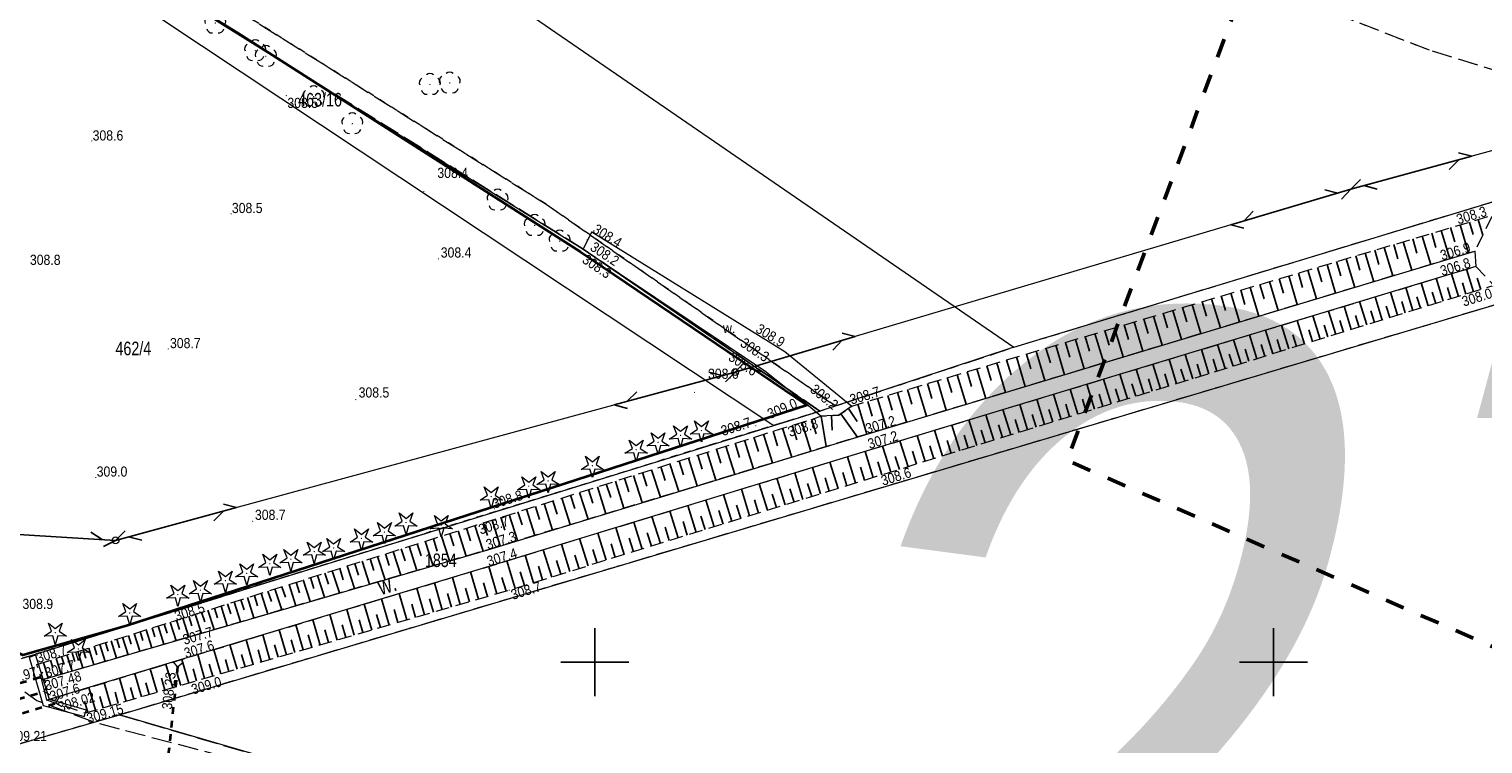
# Model space of a CAD drawing. Header units: metres. Extents: x 7523615 to 7533948, y 5492686 to 5502120.
# Tile 226 of 256: x 7531558 to 7531665, y 5497244 to 5497297. Entities that reach past the tile are written whole.
import ezdxf
from ezdxf.enums import TextEntityAlignment as Align

# ---------------------------------------------------------------- set-up
doc = ezdxf.new("R2010")
doc.units = ezdxf.units.M
for name, pattern in [('1.0_0.5', [1.5, 1, -0.5]), ('1.4_1.4', [2.8, 1.4, -1.4]), ('1.5_0.5', [2, 1.5, -0.5]), ('219-500', [0]), ('egkk-500', [2, 1.5, -0.5]), ('egug-500', [1, 0.5, -0.5]), ('otkz_500', [1, 0.5, -0.5]), ('sutp_500', [0])]:
    doc.linetypes.add(name, pattern=pattern)
doc.layers.get('0').update_dxf_attribs({"color": 2, "lineweight": 5})
doc.styles.get("Standard").update_dxf_attribs({"font": 'Working1250', "width": 0.75})
doc.linetypes.add('902-500', pattern='A,3.75,0,[1,ksztalty.shx,S=0.5,R=0,X=0,Y=0],3.75', length=7.5)
doc.linetypes.add('otdn_500', pattern='A,5,0,[21,ksztalty.shx,S=0.5,R=0,X=-1,Y=0]', length=5)

# ---------------------------------------------------------------- blocks, each defined once
blk = doc.blocks.new('203')
at = {"linetype": 'Continuous', "lineweight": 0}
h = blk.add_hatch(color=0, dxfattribs=at)
edge = h.paths.add_edge_path()
edge.add_arc((0, 0), 0.045, 0, 360)
blk = doc.blocks.new('PW01')
at = {"linetype": 'Continuous', "lineweight": 13}
h = blk.add_hatch(color=0, dxfattribs=at)
edge = h.paths.add_edge_path()
edge.add_arc((0, 0), 0.045, 0, 360)
blk = doc.blocks.new('US15')
at = {"color": 0, "linetype": 'Continuous', "lineweight": 13}
blk.add_circle((0, 0), 0.25, dxfattribs=at)
blk = doc.blocks.new('SUTP')
at = {"color": 0, "linetype": 'Continuous'}
for p, q in [((0, 0), (0.866, 0.5)), ((0, 0), (9.232, 0)), ((1.866, -0.5), (1, 0)), ((7.366, -0.5), (8.232, 0)), ((9.232, 0), (8.366, 0.5))]:
    blk.add_line(p, q, dxfattribs=at)
blk = doc.blocks.new('IB05')
at = {"color": 0, "linetype": 'Continuous', "lineweight": 13}
for q in [(0.354, 0.354), (0.354, -0.354)]:
    blk.add_line((0, 0), q, dxfattribs=at)
blk = doc.blocks.new('OP011')
at = {"linetype": 'Continuous', "lineweight": 13}
h = blk.add_hatch(color=0, dxfattribs=at)
edge = h.paths.add_edge_path()
edge.add_arc((0, 0), 0.05, 0, 360)
at = {"color": 0, "linetype": 'Continuous', "lineweight": 13}
for p, q in [((-0.828, -0.268), (-0.283, 0.093)), ((-0.283, 0.093), (-0.512, 0.706)), ((-0.512, 0.706), (0, 0.299)), ((0, 0.299), (0.512, 0.706)), ((0.512, 0.706), (0.283, 0.093)), ((0.283, 0.093), (0.828, -0.268)), ((-0.175, -0.24), (-0.828, -0.268)), ((0, -0.87), (-0.175, -0.24)), ((0.175, -0.24), (0, -0.87)), ((0.828, -0.268), (0.175, -0.24))]:
    blk.add_line(p, q, dxfattribs=at)
blk = doc.blocks.new('OP021')
at = {"linetype": 'Continuous', "lineweight": 13}
h = blk.add_hatch(color=0, dxfattribs=at)
edge = h.paths.add_edge_path()
edge.add_arc((0, 0), 0.05, 0, 360)
at = {"color": 0, "linetype": 'Continuous', "lineweight": 13}
for centre, start, end in [((-0.38, 0.124), 121.308, 202.548), ((0, 0.4), 49.272, 130.728), ((0.38, 0.124), 337.452, 58.692), ((-0.235, -0.324), 193.221, 274.871), ((0.235, -0.324), 265.129, 346.779)]:
    blk.add_arc(centre, 0.4, start, end, dxfattribs=at)
blk = doc.blocks.new('RAMKA500K')
at = {"color": 0}
for p, q in [((0, 247.5), (0, 250)), ((0, 250), (2.5, 250)), ((47.5, 250), (52.5, 250)), ((50, 247.5), (50, 250)), ((397.5, 250), (400, 250)), ((400, 247.5), (400, 250)), ((0, 0), (0, 2.5)), ((50, 0), (50, 2.5)), ((400, 0), (400, 2.5)), ((0, 0), (2.5, 0)), ((47.5, 0), (52.5, 0)), ((397.5, 0), (400, 0))]:
    blk.add_line(p, q, dxfattribs=at)

msp = doc.modelspace()

# ---------------------------------------------------------------- linework, layer by layer
at = {"layer": '000 Inne (niezydentyfikowane)', "color": 7, "linetype": 'CONTINUOUS', "lineweight": 25, "flags": 128}
for points in [[(7531663.76, 5497282.24), (7531664.38, 5497280.16)], [(7531664.45, 5497282.45), (7531664.73, 5497281.53)], [(7531665.09, 5497282.64), (7531665.43, 5497281.48)], [(7531659.57, 5497281), (7531660.2, 5497278.9)], [(7531660.27, 5497281.2), (7531660.58, 5497280.16)], [(7531660.97, 5497281.41), (7531661.59, 5497279.32)], [(7531661.67, 5497281.62), (7531661.98, 5497280.57)], [(7531662.36, 5497281.83), (7531662.99, 5497279.74)], [(7531663.06, 5497282.04), (7531663.37, 5497280.99)], [(7531656.07, 5497279.95), (7531656.38, 5497278.9)], [(7531656.77, 5497280.16), (7531657.4, 5497278.05)], [(7531657.47, 5497280.37), (7531657.78, 5497279.32)], [(7531658.17, 5497280.58), (7531658.8, 5497278.48)], [(7531658.87, 5497280.79), (7531659.18, 5497279.74)], [(7531652.54, 5497278.9), (7531653.17, 5497276.78)], [(7531653.25, 5497279.11), (7531653.56, 5497278.05)], [(7531653.95, 5497279.32), (7531654.58, 5497277.21)], [(7531654.66, 5497279.53), (7531654.97, 5497278.48)], [(7531655.36, 5497279.74), (7531655.99, 5497277.63)], [(7531664.74, 5497277.31), (7531664.23, 5497278.97)], [(7531649.01, 5497277.84), (7531649.32, 5497276.78)], [(7531649.71, 5497278.06), (7531650.35, 5497275.93)], [(7531650.42, 5497278.27), (7531650.74, 5497277.21)], [(7531651.13, 5497278.48), (7531651.76, 5497276.36)], [(7531651.84, 5497278.69), (7531652.15, 5497277.63)], [(7531661.4, 5497276.27), (7531660.88, 5497277.96)], [(7531662.52, 5497276.62), (7531662, 5497278.3)], [(7531663.64, 5497276.96), (7531663.12, 5497278.63)], [(7531664.19, 5497277.14), (7531663.93, 5497277.97)], [(7531665.28, 5497277.47), (7531665.02, 5497278.3)], [(7531645.45, 5497276.79), (7531646.09, 5497274.65)], [(7531646.16, 5497277), (7531646.48, 5497275.93)], [(7531646.87, 5497277.21), (7531647.51, 5497275.08)], [(7531647.59, 5497277.42), (7531647.9, 5497276.36)], [(7531648.3, 5497277.63), (7531648.93, 5497275.51)], [(7531658.02, 5497275.22), (7531657.49, 5497276.93)], [(7531659.15, 5497275.58), (7531658.63, 5497277.27)], [(7531660.28, 5497275.92), (7531659.76, 5497277.62)], [(7531660.84, 5497276.1), (7531660.58, 5497276.94)], [(7531661.96, 5497276.45), (7531661.7, 5497277.29)], [(7531663.08, 5497276.79), (7531662.82, 5497277.63)], [(7531641.88, 5497275.72), (7531642.2, 5497274.65)], [(7531642.6, 5497275.93), (7531643.24, 5497273.79)], [(7531643.31, 5497276.15), (7531643.63, 5497275.08)], [(7531644.02, 5497276.36), (7531644.66, 5497274.22)], [(7531644.74, 5497276.57), (7531645.06, 5497275.5)], [(7531654.6, 5497274.16), (7531654.06, 5497275.89)], [(7531655.74, 5497274.52), (7531655.21, 5497276.24)], [(7531656.88, 5497274.87), (7531656.35, 5497276.58)], [(7531657.45, 5497275.05), (7531657.19, 5497275.9)], [(7531658.59, 5497275.4), (7531658.32, 5497276.25)], [(7531659.72, 5497275.75), (7531659.46, 5497276.6)], [(7531638.29, 5497274.65), (7531638.94, 5497272.5)], [(7531639.01, 5497274.87), (7531639.33, 5497273.79)], [(7531639.73, 5497275.08), (7531640.37, 5497272.93)], [(7531640.45, 5497275.29), (7531640.77, 5497274.22)], [(7531641.16, 5497275.51), (7531641.8, 5497273.36)], [(7531651.13, 5497273.09), (7531650.59, 5497274.84)], [(7531652.29, 5497273.45), (7531651.75, 5497275.19)], [(7531653.44, 5497273.81), (7531652.91, 5497275.54)], [(7531654.02, 5497273.99), (7531653.75, 5497274.85)], [(7531655.17, 5497274.34), (7531654.9, 5497275.2)], [(7531656.31, 5497274.7), (7531656.05, 5497275.55)], [(7531634.69, 5497273.58), (7531635.01, 5497272.49)], [(7531635.41, 5497273.79), (7531636.06, 5497271.63)], [(7531636.13, 5497274.01), (7531636.46, 5497272.93)], [(7531636.85, 5497274.22), (7531637.5, 5497272.06)], [(7531637.57, 5497274.44), (7531637.9, 5497273.36)], [(7531647.62, 5497272), (7531647.07, 5497273.77)], [(7531648.79, 5497272.37), (7531648.25, 5497274.13)], [(7531649.96, 5497272.73), (7531649.42, 5497274.48)], [(7531650.55, 5497272.91), (7531650.27, 5497273.79)], [(7531651.71, 5497273.27), (7531651.44, 5497274.14)], [(7531652.87, 5497273.63), (7531652.6, 5497274.5)], [(7531631.07, 5497272.5), (7531631.72, 5497270.32)], [(7531631.8, 5497272.71), (7531632.12, 5497271.63)], [(7531632.52, 5497272.93), (7531633.17, 5497270.76)], [(7531633.24, 5497273.15), (7531633.57, 5497272.06)], [(7531633.97, 5497273.36), (7531634.61, 5497271.19)], [(7531644.06, 5497270.9), (7531643.51, 5497272.69)], [(7531645.25, 5497271.27), (7531644.7, 5497273.05)], [(7531646.44, 5497271.64), (7531645.89, 5497273.41)], [(7531647.03, 5497271.82), (7531646.75, 5497272.71)], [(7531648.2, 5497272.18), (7531647.93, 5497273.07)], [(7531649.38, 5497272.55), (7531649.1, 5497273.43)], [(7531627.43, 5497271.41), (7531627.76, 5497270.32)], [(7531628.16, 5497271.63), (7531628.81, 5497269.45)], [(7531628.89, 5497271.85), (7531629.21, 5497270.76)], [(7531629.62, 5497272.06), (7531630.27, 5497269.88)], [(7531630.34, 5497272.28), (7531630.67, 5497271.19)], [(7531640.46, 5497269.79), (7531639.9, 5497271.6)], [(7531641.67, 5497270.16), (7531641.11, 5497271.97)], [(7531642.87, 5497270.53), (7531642.31, 5497272.33)], [(7531643.47, 5497270.72), (7531643.19, 5497271.61)], [(7531644.66, 5497271.09), (7531644.38, 5497271.98)], [(7531645.84, 5497271.45), (7531645.57, 5497272.34)], [(7531623.78, 5497270.32), (7531624.43, 5497268.13)], [(7531624.51, 5497270.54), (7531624.84, 5497269.44)], [(7531625.24, 5497270.76), (7531625.9, 5497268.57)], [(7531625.97, 5497270.98), (7531626.3, 5497269.88)], [(7531626.7, 5497271.19), (7531627.36, 5497269.01)], [(7531636.82, 5497268.66), (7531636.25, 5497270.5)], [(7531638.04, 5497269.04), (7531637.47, 5497270.87)], [(7531639.25, 5497269.41), (7531638.69, 5497271.23)], [(7531639.86, 5497269.6), (7531639.58, 5497270.51)], [(7531641.07, 5497269.97), (7531640.79, 5497270.88)], [(7531642.27, 5497270.35), (7531641.99, 5497271.25)], [(7531620.11, 5497269.23), (7531620.44, 5497268.13)], [(7531620.84, 5497269.45), (7531621.5, 5497267.24)], [(7531621.58, 5497269.67), (7531621.91, 5497268.57)], [(7531622.31, 5497269.89), (7531622.97, 5497267.69)], [(7531623.05, 5497270.1), (7531623.37, 5497269.01)], [(7531633.13, 5497267.52), (7531632.56, 5497269.38)], [(7531634.37, 5497267.9), (7531633.8, 5497269.75)], [(7531635.6, 5497268.28), (7531635.03, 5497270.12)], [(7531636.21, 5497268.47), (7531635.93, 5497269.39)], [(7531637.43, 5497268.85), (7531637.15, 5497269.76)], [(7531638.65, 5497269.23), (7531638.37, 5497270.14)], [(7531616.69, 5497268.13), (7531617.05, 5497265.89)], [(7531617.44, 5497268.17), (7531617.49, 5497267.11)], [(7531618.13, 5497268.3), (7531619.35, 5497266.59)], [(7531618.7, 5497268.71), (7531619.33, 5497267.75)], [(7531619.38, 5497269.01), (7531620.04, 5497266.8)], [(7531629.4, 5497266.36), (7531628.82, 5497268.24)], [(7531630.65, 5497266.75), (7531630.07, 5497268.62)], [(7531631.89, 5497267.13), (7531631.32, 5497269)], [(7531632.52, 5497267.33), (7531632.23, 5497268.26)], [(7531633.75, 5497267.71), (7531633.46, 5497268.64)], [(7531634.98, 5497268.09), (7531634.7, 5497269.01)], [(7531613.84, 5497267.24), (7531614.51, 5497265.12)], [(7531614.55, 5497267.47), (7531614.88, 5497266.4)], [(7531615.26, 5497267.69), (7531615.93, 5497265.55)], [(7531615.97, 5497267.91), (7531616.31, 5497266.84)], [(7531625.62, 5497265.19), (7531625.03, 5497267.1)], [(7531626.89, 5497265.58), (7531626.3, 5497267.48)], [(7531628.15, 5497265.97), (7531627.56, 5497267.86)], [(7531628.77, 5497266.17), (7531628.48, 5497267.11)], [(7531630.03, 5497266.56), (7531629.74, 5497267.49)], [(7531631.27, 5497266.94), (7531630.98, 5497267.88)], [(7531610.34, 5497266.14), (7531610.67, 5497265.09)], [(7531611.04, 5497266.36), (7531611.7, 5497264.26)], [(7531611.73, 5497266.58), (7531612.07, 5497265.53)], [(7531612.43, 5497266.8), (7531613.1, 5497264.69)], [(7531613.14, 5497267.02), (7531613.47, 5497265.96)], [(7531623.08, 5497264.4), (7531622.48, 5497266.32)], [(7531624.35, 5497264.8), (7531623.76, 5497266.71)], [(7531626.25, 5497265.39), (7531625.96, 5497266.34)], [(7531627.52, 5497265.78), (7531627.22, 5497266.73)], [(7531606.9, 5497265.05), (7531607.55, 5497263)], [(7531607.58, 5497265.26), (7531607.91, 5497264.23)], [(7531608.27, 5497265.48), (7531608.92, 5497263.41)], [(7531608.96, 5497265.7), (7531609.29, 5497264.66)], [(7531609.65, 5497265.92), (7531610.31, 5497263.84)], [(7531619.22, 5497263.21), (7531618.62, 5497265.15)], [(7531620.51, 5497263.61), (7531619.91, 5497265.54)], [(7531621.8, 5497264.01), (7531621.2, 5497265.93)], [(7531622.44, 5497264.21), (7531622.14, 5497265.17)], [(7531623.71, 5497264.6), (7531623.42, 5497265.56)], [(7531624.99, 5497265), (7531624.69, 5497265.95)], [(7531603.52, 5497263.98), (7531603.84, 5497262.97)], [(7531604.19, 5497264.19), (7531604.83, 5497262.17)], [(7531604.86, 5497264.4), (7531605.19, 5497263.39)], [(7531605.54, 5497264.62), (7531606.19, 5497262.58)], [(7531606.22, 5497264.83), (7531606.54, 5497263.81)], [(7531615.33, 5497262), (7531614.73, 5497263.96)], [(7531616.63, 5497262.41), (7531616.03, 5497264.36)], [(7531617.93, 5497262.81), (7531617.32, 5497264.75)], [(7531618.57, 5497263.01), (7531618.27, 5497263.98)], [(7531619.87, 5497263.41), (7531619.57, 5497264.38)], [(7531621.15, 5497263.81), (7531620.85, 5497264.77)], [(7531600.19, 5497262.93), (7531600.82, 5497260.94)], [(7531600.85, 5497263.14), (7531601.17, 5497262.14)], [(7531601.52, 5497263.35), (7531602.15, 5497261.35)], [(7531602.18, 5497263.56), (7531602.5, 5497262.55)], [(7531602.85, 5497263.77), (7531603.48, 5497261.76)], [(7531612.72, 5497261.2), (7531612.11, 5497263.16)], [(7531614.03, 5497261.6), (7531613.42, 5497263.56)], [(7531614.68, 5497261.8), (7531614.38, 5497262.78)], [(7531615.98, 5497262.21), (7531615.68, 5497263.18)], [(7531617.28, 5497262.61), (7531616.98, 5497263.58)], [(7531596.27, 5497261.69), (7531596.89, 5497259.74)], [(7531596.92, 5497261.89), (7531597.23, 5497260.92)], [(7531597.57, 5497262.1), (7531598.19, 5497260.14)], [(7531598.22, 5497262.3), (7531598.53, 5497261.32)], [(7531598.88, 5497262.51), (7531599.5, 5497260.54)], [(7531599.53, 5497262.72), (7531599.85, 5497261.73)], [(7531608.79, 5497259.98), (7531608.18, 5497261.95)], [(7531610.1, 5497260.38), (7531609.49, 5497262.36)], [(7531611.41, 5497260.79), (7531610.81, 5497262.76)], [(7531612.07, 5497260.99), (7531611.76, 5497261.98)], [(7531613.38, 5497261.4), (7531613.07, 5497262.38)], [(7531593.07, 5497260.68), (7531593.37, 5497259.72)], [(7531593.7, 5497260.88), (7531594.31, 5497258.96)], [(7531594.34, 5497261.08), (7531594.65, 5497260.12)], [(7531594.98, 5497261.28), (7531595.59, 5497259.35)], [(7531595.63, 5497261.48), (7531595.93, 5497260.52)], [(7531604.83, 5497258.75), (7531604.21, 5497260.74)], [(7531606.15, 5497259.16), (7531605.54, 5497261.14)], [(7531607.47, 5497259.57), (7531606.86, 5497261.55)], [(7531608.13, 5497259.77), (7531607.82, 5497260.76)], [(7531609.45, 5497260.18), (7531609.14, 5497261.17)], [(7531610.76, 5497260.59), (7531610.45, 5497261.57)], [(7531589.93, 5497259.68), (7531590.52, 5497257.82)], [(7531590.55, 5497259.88), (7531590.85, 5497258.94)], [(7531591.17, 5497260.08), (7531591.77, 5497258.19)], [(7531591.8, 5497260.28), (7531592.1, 5497259.33)], [(7531592.43, 5497260.48), (7531593.04, 5497258.57)], [(7531602.17, 5497257.93), (7531601.55, 5497259.93)], [(7531603.5, 5497258.34), (7531602.88, 5497260.33)], [(7531605.49, 5497258.96), (7531605.18, 5497259.95)], [(7531606.81, 5497259.37), (7531606.51, 5497260.36)], [(7531586.32, 5497258.54), (7531586.88, 5497256.76)], [(7531586.91, 5497258.72), (7531587.2, 5497257.83)], [(7531587.51, 5497258.91), (7531588.08, 5497257.11)], [(7531588.11, 5497259.1), (7531588.39, 5497258.19)], [(7531588.71, 5497259.29), (7531589.29, 5497257.46)], [(7531589.32, 5497259.49), (7531589.61, 5497258.57)], [(7531598.17, 5497256.69), (7531597.54, 5497258.7)], [(7531599.51, 5497257.1), (7531598.88, 5497259.11)], [(7531600.84, 5497257.52), (7531600.22, 5497259.52)], [(7531601.51, 5497257.72), (7531601.2, 5497258.72)], [(7531602.84, 5497258.13), (7531602.53, 5497259.13)], [(7531604.17, 5497258.55), (7531603.86, 5497259.54)], [(7531582.87, 5497257.44), (7531583.41, 5497255.75)], [(7531583.44, 5497257.62), (7531583.71, 5497256.77)], [(7531584, 5497257.8), (7531584.55, 5497256.08)], [(7531584.58, 5497257.98), (7531584.85, 5497257.12)], [(7531585.15, 5497258.17), (7531585.71, 5497256.42)], [(7531585.74, 5497258.35), (7531586.02, 5497257.47)], [(7531594.13, 5497255.44), (7531593.51, 5497257.46)], [(7531595.48, 5497255.85), (7531594.86, 5497257.88)], [(7531596.83, 5497256.27), (7531596.2, 5497258.29)], [(7531597.5, 5497256.48), (7531597.18, 5497257.49)], [(7531598.84, 5497256.89), (7531598.53, 5497257.9)], [(7531600.17, 5497257.31), (7531599.86, 5497258.31)], [(7531579.58, 5497256.4), (7531580.09, 5497254.78)], [(7531580.12, 5497256.57), (7531580.38, 5497255.75)], [(7531580.66, 5497256.74), (7531581.18, 5497255.1)], [(7531581.21, 5497256.91), (7531581.47, 5497256.08)], [(7531581.76, 5497257.09), (7531582.29, 5497255.42)], [(7531582.31, 5497257.26), (7531582.58, 5497256.42)], [(7531591.43, 5497254.64), (7531590.85, 5497256.65)], [(7531592.78, 5497255.04), (7531592.19, 5497257.06)], [(7531594.81, 5497255.65), (7531594.49, 5497256.66)], [(7531596.15, 5497256.06), (7531595.84, 5497257.07)], [(7531576.43, 5497255.4), (7531576.93, 5497253.85)], [(7531576.95, 5497255.56), (7531577.2, 5497254.78)], [(7531577.47, 5497255.73), (7531577.97, 5497254.16)], [(7531577.99, 5497255.89), (7531578.24, 5497255.1)], [(7531578.52, 5497256.06), (7531579.02, 5497254.46)], [(7531579.05, 5497256.23), (7531579.3, 5497255.42)], [(7531587.45, 5497253.49), (7531586.88, 5497255.45)], [(7531588.76, 5497253.87), (7531588.19, 5497255.85)], [(7531590.09, 5497254.26), (7531589.51, 5497256.25)], [(7531590.76, 5497254.45), (7531590.47, 5497255.45)], [(7531592.1, 5497254.84), (7531591.81, 5497255.85)], [(7531593.46, 5497255.23), (7531593.16, 5497256.25)], [(7531572.94, 5497254.29), (7531573.18, 5497253.56)], [(7531573.43, 5497254.45), (7531573.9, 5497252.97)], [(7531573.92, 5497254.6), (7531574.16, 5497253.86)], [(7531574.42, 5497254.76), (7531574.89, 5497253.26)], [(7531574.92, 5497254.92), (7531575.16, 5497254.16)], [(7531575.42, 5497255.08), (7531575.9, 5497253.55)], [(7531575.92, 5497255.24), (7531576.17, 5497254.47)], [(7531583.56, 5497252.36), (7531583, 5497254.28)], [(7531584.85, 5497252.73), (7531584.29, 5497254.66)], [(7531586.14, 5497253.11), (7531585.58, 5497255.06)], [(7531586.79, 5497253.3), (7531586.51, 5497254.28)], [(7531588.11, 5497253.68), (7531587.82, 5497254.66)], [(7531589.43, 5497254.06), (7531589.14, 5497255.06)], [(7531569.64, 5497253.24), (7531570.08, 5497251.85)], [(7531570.1, 5497253.39), (7531570.32, 5497252.69)], [(7531570.56, 5497253.54), (7531571.01, 5497252.12)], [(7531571.03, 5497253.68), (7531571.26, 5497252.97)], [(7531571.5, 5497253.83), (7531571.96, 5497252.4)], [(7531571.98, 5497253.99), (7531572.21, 5497253.26)], [(7531572.46, 5497254.14), (7531572.92, 5497252.68)], [(7531579.76, 5497251.26), (7531579.22, 5497253.13)], [(7531581.02, 5497251.62), (7531580.47, 5497253.51)], [(7531582.28, 5497251.99), (7531581.73, 5497253.89)], [(7531582.92, 5497252.18), (7531582.64, 5497253.13)], [(7531584.2, 5497252.55), (7531583.92, 5497253.51)], [(7531585.49, 5497252.92), (7531585.21, 5497253.89)], [(7531566.07, 5497252.11), (7531566.48, 5497250.8)], [(7531566.5, 5497252.25), (7531566.71, 5497251.59)], [(7531566.94, 5497252.38), (7531567.36, 5497251.06)], [(7531567.38, 5497252.52), (7531567.59, 5497251.86)], [(7531567.82, 5497252.67), (7531568.25, 5497251.32)], [(7531568.27, 5497252.81), (7531568.49, 5497252.13)], [(7531568.72, 5497252.95), (7531569.16, 5497251.58)], [(7531569.18, 5497253.1), (7531569.4, 5497252.41)], [(7531577.28, 5497250.54), (7531576.75, 5497252.38)], [(7531578.52, 5497250.9), (7531577.98, 5497252.75)], [(7531580.39, 5497251.44), (7531580.12, 5497252.38)], [(7531581.65, 5497251.81), (7531581.38, 5497252.75)], [(7531562.71, 5497251.04), (7531563.1, 5497249.81)], [(7531563.12, 5497251.17), (7531563.32, 5497250.55)], [(7531563.53, 5497251.3), (7531563.93, 5497250.06)], [(7531563.95, 5497251.43), (7531564.15, 5497250.81)], [(7531564.36, 5497251.57), (7531564.77, 5497250.3)], [(7531564.78, 5497251.7), (7531564.99, 5497251.06)], [(7531565.21, 5497251.84), (7531565.62, 5497250.55)], [(7531565.64, 5497251.97), (7531565.84, 5497251.32)], [(7531573.64, 5497249.48), (7531573.12, 5497251.28)], [(7531574.84, 5497249.83), (7531574.32, 5497251.64)], [(7531576.06, 5497250.18), (7531575.53, 5497252.01)], [(7531576.67, 5497250.36), (7531576.4, 5497251.28)], [(7531577.9, 5497250.72), (7531577.63, 5497251.64)], [(7531579.14, 5497251.08), (7531578.87, 5497252.01)], [(7531559.37, 5497249.98), (7531559.73, 5497248.83)], [(7531559.89, 5497250.15), (7531560.08, 5497249.57)], [(7531560.31, 5497250.28), (7531560.69, 5497249.11)], [(7531560.71, 5497250.41), (7531560.9, 5497249.82)], [(7531561.11, 5497250.53), (7531561.49, 5497249.34)], [(7531561.5, 5497250.66), (7531561.7, 5497250.06)], [(7531561.9, 5497250.79), (7531562.29, 5497249.58)], [(7531562.31, 5497250.91), (7531562.5, 5497250.3)], [(7531570.08, 5497248.45), (7531569.57, 5497250.2)], [(7531571.25, 5497248.79), (7531570.74, 5497250.56)], [(7531572.44, 5497249.14), (7531571.92, 5497250.92)], [(7531573.04, 5497249.31), (7531572.78, 5497250.2)], [(7531574.24, 5497249.66), (7531573.98, 5497250.56)], [(7531575.45, 5497250.01), (7531575.19, 5497250.92)], [(7531566.6, 5497247.44), (7531566.1, 5497249.15)], [(7531567.75, 5497247.77), (7531567.25, 5497249.5)], [(7531568.91, 5497248.11), (7531568.4, 5497249.85)], [(7531569.49, 5497248.28), (7531569.24, 5497249.15)], [(7531570.66, 5497248.62), (7531570.41, 5497249.5)], [(7531571.85, 5497248.96), (7531571.59, 5497249.85)], [(7531563.21, 5497246.46), (7531562.72, 5497248.13)], [(7531564.33, 5497246.78), (7531563.84, 5497248.47)], [(7531564.89, 5497246.95), (7531564.65, 5497247.79)], [(7531565.46, 5497247.11), (7531564.97, 5497248.81)], [(7531566.03, 5497247.28), (7531565.78, 5497248.13)], [(7531567.17, 5497247.61), (7531566.93, 5497248.47)], [(7531568.33, 5497247.94), (7531568.08, 5497248.81)], [(7531562.65, 5497246.3), (7531562.41, 5497247.13)], [(7531563.77, 5497246.62), (7531563.52, 5497247.46)]]:
    msp.add_lwpolyline(points, dxfattribs=at)
at = {"layer": '217-kontur klasyfikacyjny', "color": 7, "linetype": 'egkk-500', "lineweight": 18, "flags": 128}
for points in [[(7531661.49, 5497295.11), (7531623.28, 5497310.01)], [(7531599.08, 5497280.5), (7531565.66, 5497301.35)], [(7531566.81, 5497302.39), (7531596.41, 5497283.76)], [(7531682.27, 5497288.74), (7531661.49, 5497295.11)], [(7531630.88, 5497273.22), (7531670.04, 5497285.13)], [(7531596.41, 5497283.76), (7531617.74, 5497268.89)], [(7531616.58, 5497268.51), (7531599.08, 5497280.5)], [(7531676.86, 5497279.48), (7531564.97, 5497246.11)], [(7531617.74, 5497268.89), (7531630.88, 5497273.22)], [(7531557.75, 5497250.26), (7531616.58, 5497268.51)], [(7531564.97, 5497246.11), (7531648.85, 5497221.58)]]:
    msp.add_lwpolyline(points, dxfattribs=at)
at = {"layer": '218-kontur użytku gruntowego', "color": 7, "linetype": 'egug-500', "lineweight": 18, "flags": 128}
for points in [[(7531661.49, 5497295.11), (7531623.28, 5497310.01)], [(7531565.66, 5497301.35), (7531599.08, 5497280.5)], [(7531596.41, 5497283.76), (7531566.81, 5497302.39)], [(7531682.27, 5497288.74), (7531661.49, 5497295.11)], [(7531630.88, 5497273.22), (7531670.04, 5497285.13)], [(7531617.74, 5497268.89), (7531596.41, 5497283.76)], [(7531599.08, 5497280.5), (7531616.58, 5497268.51)], [(7531676.86, 5497279.48), (7531564.97, 5497246.11)], [(7531617.74, 5497268.89), (7531630.88, 5497273.22)], [(7531616.58, 5497268.51), (7531557.75, 5497250.26)], [(7531616.58, 5497268.51), (7531617.74, 5497268.89)], [(7531564.97, 5497246.11), (7531554.55, 5497243.09)], [(7531648.85, 5497221.58), (7531564.97, 5497246.11)]]:
    msp.add_lwpolyline(points, dxfattribs=at)
at = {"layer": '219-działka ewidencyjna', "color": 3, "linetype": '219-500', "lineweight": 18, "flags": 128}
for points in [[(7531550.54, 5497309.07), (7531585.64, 5497285.76)], [(7531565.66, 5497301.35), (7531599.08, 5497280.5)], [(7531592.74, 5497299.48), (7531630.88, 5497273.22)], [(7531585.64, 5497285.76), (7531613.19, 5497267.46)], [(7531630.88, 5497273.22), (7531670.04, 5497285.13)], [(7531599.08, 5497280.5), (7531616.58, 5497268.51)], [(7531564.97, 5497246.11), (7531676.86, 5497279.48)], [(7531630.88, 5497273.22), (7531616.58, 5497268.51)], [(7531613.19, 5497267.46), (7531616.58, 5497268.51)], [(7531557.75, 5497250.26), (7531613.19, 5497267.46)], [(7531554.55, 5497243.09), (7531564.97, 5497246.11)], [(7531648.85, 5497221.58), (7531564.97, 5497246.11)]]:
    msp.add_lwpolyline(points, dxfattribs=at)
at = {"layer": 'jezdnia', "color": 7, "linetype": '1.5_0.5', "lineweight": 18, "flags": 128}
msp.add_lwpolyline([(7531553.11, 5497247.82), (7531555.52, 5497249.55), (7531558.89, 5497247.18), (7531563.2, 5497245.55), (7531581.84, 5497240.64), (7531598, 5497235.9), (7531619.78, 5497229.29), (7531623.97, 5497227.99), (7531622.64, 5497225.35), (7531619.2, 5497226.62), (7531603.92, 5497231.29), (7531598.73, 5497232.83), (7531581.02, 5497237.98), (7531566.67, 5497241.48), (7531565.52, 5497241.72), (7531562.5, 5497242.5), (7531562.07, 5497241.21), (7531557.53, 5497241.87), (7531556.88, 5497244.18), (7531555.97, 5497245.59)], close=True, dxfattribs=at)
at = {"layer": 'ogrodzenie trwałe', "color": 7, "linetype": '902-500', "lineweight": 35, "flags": 128}
msp.add_lwpolyline([(7531514.43, 5497333.21), (7531548.61, 5497311.79), (7531573.68, 5497296.39), (7531598.95, 5497280.26), (7531615.64, 5497268.96), (7531565.49, 5497252.68), (7531557.85, 5497250.51), (7531554.56, 5497252.06), (7531543.94, 5497257.82), (7531533.6, 5497264.37)], dxfattribs=at)
at = {"layer": 'przepust', "color": 7, "linetype": 'otkz_500', "lineweight": 35, "flags": 128}
for points in [[(7531559.1, 5497248.86), (7531553.04, 5497247.11)], [(7531569.26, 5497249.66), (7531568.27, 5497240.32)], [(7531553.65, 5497246.17), (7531559.44, 5497247.83)], [(7531553.99, 5497245.09), (7531560.29, 5497246.98)]]:
    msp.add_lwpolyline(points, dxfattribs=at)
at = {"layer": 'przewód telekomunikacyjny napowietrzny', "color": 30, "linetype": 'sutp_500', "lineweight": 18, "flags": 128}
for points in [[(7531697.87, 5497296.38), (7531655.71, 5497284.87)], [(7531655.71, 5497284.87), (7531610.34, 5497271.39)], [(7531610.34, 5497271.39), (7531564.69, 5497258.98)], [(7531564.69, 5497258.98), (7531517.84, 5497261.78)]]:
    msp.add_lwpolyline(points, dxfattribs=at)
at = {"layer": 'rów przydrożny (poligon)', "color": 7, "linetype": 'CONTINUOUS', "lineweight": 18, "flags": 128}
msp.add_lwpolyline([(7531599.14, 5497280.42), (7531599.78, 5497281.72), (7531613.99, 5497272.91), (7531618.94, 5497268.88), (7531617.99, 5497268.2), (7531616.65, 5497268.13), (7531615.62, 5497269), (7531612.54, 5497271.45)], close=True, dxfattribs=at)
at = {"layer": 'skarpa nieumocniona', "color": 7, "linetype": '1.0_0.5', "lineweight": 18, "flags": 128}
for points in [[(7531558.89, 5497249.83), (7531591.31, 5497260.12), (7531616.65, 5497268.13), (7531617.99, 5497268.2), (7531618.94, 5497268.88), (7531666.16, 5497282.96), (7531664.85, 5497280.3), (7531619.96, 5497266.78), (7531592.12, 5497258.29), (7531559.25, 5497248.69)], [(7531558.89, 5497249.83), (7531591.31, 5497260.12), (7531616.65, 5497268.13), (7531617.99, 5497268.2), (7531618.94, 5497268.88), (7531666.16, 5497282.96), (7531664.85, 5497280.3), (7531619.96, 5497266.78), (7531592.12, 5497258.29), (7531559.25, 5497248.69)], [(7531664.92, 5497279.18), (7531666.24, 5497277.77), (7531620.74, 5497263.68), (7531593.69, 5497255.3), (7531562.46, 5497246.24), (7531559.63, 5497247.19), (7531592.19, 5497257.06), (7531620.06, 5497265.59)], [(7531664.92, 5497279.18), (7531666.24, 5497277.77), (7531620.74, 5497263.68), (7531593.69, 5497255.3), (7531562.46, 5497246.24), (7531559.63, 5497247.19), (7531592.19, 5497257.06), (7531620.06, 5497265.59)]]:
    msp.add_lwpolyline(points, close=True, dxfattribs=at)
at = {"layer": 'woda płynąca', "color": 7, "linetype": 'CONTINUOUS', "lineweight": 18, "flags": 128}
msp.add_lwpolyline([(7531559.25, 5497248.69), (7531592.12, 5497258.29), (7531619.96, 5497266.78), (7531664.85, 5497280.3), (7531664.92, 5497279.18), (7531620.06, 5497265.59), (7531592.19, 5497257.06), (7531559.63, 5497247.19)], close=True, dxfattribs=at)
at = {"layer": 'Zakres', "color": 5, "linetype": '1.4_1.4', "lineweight": 50, "flags": 128}
msp.add_lwpolyline([(7531743.27, 5499246.67), (7531674.19, 5499075.04), (7531617.16, 5499130.01), (7531497.22, 5499019.6), (7531360.69, 5498909.88), (7531137.38, 5498723.26), (7530837.96, 5498471.05), (7530827.29, 5498468.56), (7530555.83, 5498209.93), (7530490.21, 5498246.48), (7530415.42, 5498175.93), (7530370.97, 5498140.65), (7530313.12, 5498105.37), (7530175.54, 5498113.13), (7530201.64, 5498273.29), (7530135.32, 5498299.4), (7530095.81, 5498250.01), (7529934.94, 5498278.94), (7529886.55, 5498254.6), (7529886.96, 5498227.43), (7529861.56, 5498166.05), (7529795.24, 5498157.58), (7529752.2, 5498064.45), (7529512.79, 5498134.24), (7529497.7, 5498245.62), (7529418.48, 5498260.59), (7529163.77, 5498290.23), (7529123.55, 5498137.12), (7529361.33, 5498088.44), (7529468.57, 5498017.18), (7529499.62, 5497998.73), (7529568.05, 5497998.13), (7529612.5, 5497967.79), (7529759.26, 5497962.85), (7529731.04, 5497742.01), (7529837.62, 5497773.43), (7529926.26, 5498000.98), (7530249.5, 5497965.97), (7530399.55, 5498036.46), (7530504.33, 5498041.17), (7530550.19, 5498000.25), (7530485.28, 5497939.57), (7530567.12, 5497896.53), (7530578.58, 5497865.95), (7530414.96, 5497723.67), (7530456.35, 5497670.63), (7530620.04, 5497828.68), (7530672.25, 5497834.44), (7530708.23, 5497874.66), (7530802.89, 5497949.74), (7531291.02, 5497844.85), (7531633.86, 5497783.35), (7531723.76, 5497752.95), (7531716.74, 5497689.82), (7531638.86, 5497701.8), (7531607.99, 5497651.88), (7531593.17, 5497646.23), (7531554.37, 5497551.69), (7531542.2, 5497533.11), (7531433.37, 5497444.09), (7531365.28, 5497382.71), (7531307.01, 5497340.61), (7531265.62, 5497313.74), (7531154.14, 5497225.54), (7531069.47, 5497140.17), (7531095.58, 5497066.79), (7531227.52, 5497061.86), (7531269.85, 5497013.88), (7531267.74, 5496900.28), (7531245.86, 5496824.79), (7531285.37, 5496797.98), (7531257.86, 5496726.01), (7531235.28, 5496726.72), (7531225.4, 5496699.91), (7531197.11, 5496699.88), (7531185.19, 5496624.41), (7531253.8, 5496571.67), (7531243.22, 5496477.48), (7531256.45, 5496456.49), (7531351.7, 5496436.03), (7531399.67, 5496549.62), (7531437.77, 5496640.64), (7531396.85, 5496663.92), (7531455.59, 5496799.21), (7531464.06, 5496818.26), (7531468.64, 5496848.96), (7531480.28, 5496877.18), (7531555.07, 5497002.95), (7531557.66, 5497022.17), (7531504.63, 5497031.87), (7531386.27, 5497072.44), (7531447.65, 5497179.68), (7531472.88, 5497186.56), (7531542.73, 5497165.75), (7531534.96, 5497117.77), (7531587.88, 5497105.78), (7531625.63, 5497206.32), (7531717.2, 5497165.38), (7531739.28, 5497219.08), (7531634.8, 5497264.88), (7531650.32, 5497306.51), (7531689.66, 5497342.67), (7531724.67, 5497377.51), (7531750.16, 5497383.41), (7531790.73, 5497415.16), (7531807.49, 5497435.8), (7531857.05, 5497525.94), (7531880.16, 5497531.76), (7531912.79, 5497579.21), (7531951.42, 5497582.56), (7531983.17, 5497634.77), (7532010.16, 5497686.45), (7532022.45, 5497715.67), (7532045.96, 5497826.68), (7532028.32, 5497890.18), (7532058.84, 5497978.73), (7532130.81, 5498096.73), (7532169.26, 5498228.67), (7532173.67, 5498272.59), (7532173.45, 5498329.02), (7532174.2, 5498362.37), (7532178.84, 5498457.8), (7532136.75, 5498585.56), (7532124.81, 5498799.34), (7532152.62, 5498813.57), (7532125.69, 5499032.47), (7532124.99, 5499095.27), (7532200.95, 5499066.75), (7532264.33, 5499123.02), (7532116.22, 5499183.81), (7531993.34, 5499227.79), (7531913.61, 5499254.72), (7531816.6, 5499290.94), (7531739.75, 5499297.76), (7531571.83, 5499328.1), (7531549.25, 5499297.76), (7531536.55, 5499281.53), (7531425.08, 5499226.5), (7531439.19, 5499201.8), (7531552.78, 5499254.72), (7531607.81, 5499273.77), (7531677.13, 5499271.21)], close=True, dxfattribs=at)
at = {"layer": 'ściana oporowa (linia)', "color": 0, "linetype": 'otdn_500', "lineweight": 18}
for p, q in [((7531558.32, 5497250.37), (7531558.56, 5497250.44)), ((7531558.32, 5497250.37), (7531559.35, 5497246.81)), ((7531559.35, 5497246.81), (7531562.39, 5497246)), ((7531562.39, 5497246), (7531562.46, 5497246.24))]:
    msp.add_line(p, q, dxfattribs=at)
at = {"layer": 'ściana oporowa (linia)', "color": 0, "lineweight": 18}
for p, q in [((7531558.8, 5497250.51), (7531558.56, 5497250.44)), ((7531558.8, 5497250.51), (7531559.81, 5497247.27)), ((7531559.81, 5497247.27), (7531562.53, 5497246.48)), ((7531562.53, 5497246.48), (7531562.46, 5497246.24))]:
    msp.add_line(p, q, dxfattribs=at)

# ---------------------------------------------------------------- block references
at = {"layer": '203-punkt graniczny', "color": 3, "linetype": 'CONTINUOUS', "lineweight": 18}
for p in [(7531585.64, 5497285.76), (7531599.08, 5497280.5), (7531630.88, 5497273.22), (7531616.58, 5497268.51), (7531613.19, 5497267.46), (7531564.97, 5497246.11)]:
    msp.add_blockref('203', p, dxfattribs=at)
at = {"layer": 'drzewo iglaste', "color": 7, "linetype": 'CONTINUOUS', "lineweight": 18}
for p in [(7531606.32, 5497266.72), (7531607.86, 5497267.08), (7531603.05, 5497265.67), (7531604.66, 5497266.21), (7531599.82, 5497264.48), (7531596.56, 5497263.36), (7531592.37, 5497262.21), (7531595.14, 5497262.97), (7531586.09, 5497260.3), (7531588.69, 5497260.11), (7531582.81, 5497259.12), (7531584.5, 5497259.59), (7531579.33, 5497258.15), (7531580.76, 5497258.42), (7531576.05, 5497257.25), (7531577.61, 5497257.59), (7531572.78, 5497256.01), (7531574.35, 5497256.55), (7531569.28, 5497254.98), (7531570.94, 5497255.31), (7531565.73, 5497253.63), (7531560.25, 5497252.18), (7531561.95, 5497250.97)]:
    msp.add_blockref('OP011', p, dxfattribs=at)
at = {"layer": 'drzewo liściaste', "color": 7, "linetype": 'CONTINUOUS', "lineweight": 18}
for p in [(7531572.04, 5497297.12), (7531574.98, 5497295.09), (7531575.76, 5497294.67), (7531587.85, 5497292.59), (7531589.31, 5497292.71), (7531579.28, 5497291.69), (7531582.13, 5497289.7), (7531592.84, 5497284.08), (7531595.57, 5497282.2), (7531597.41, 5497281.04)]:
    msp.add_blockref('OP021', p, dxfattribs=at)
at = {"layer": 'pikieta naturalna', "color": 7, "linetype": 'CONTINUOUS', "lineweight": 13}
for p in [(7531577.27, 5497291.77), (7531562.94, 5497288.43), (7531587.4, 5497284.7), (7531573.2, 5497283.06), (7531599.44, 5497281.14), (7531599.78, 5497281.72), (7531599.14, 5497280.42), (7531664.85, 5497280.3), (7531588.48, 5497279.74), (7531664.92, 5497279.18), (7531568.57, 5497273.09), (7531613.99, 5497272.91), (7531612.54, 5497271.45), (7531613.19, 5497272), (7531582.39, 5497269.36), (7531607.34, 5497269.89), (7531615.62, 5497269), (7531616.65, 5497268.13), (7531617.99, 5497268.2), (7531618.94, 5497268.88), (7531611.86, 5497267.42), (7531619.96, 5497266.78), (7531620.06, 5497265.59), (7531563.23, 5497263.62), (7531620.74, 5497263.68), (7531592.6, 5497261.31), (7531574.79, 5497260.39), (7531591.31, 5497260.12), (7531592.12, 5497258.29), (7531592.19, 5497257.06), (7531593.69, 5497255.3), (7531568.83, 5497252.99), (7531569.32, 5497251.63), (7531569.57, 5497250.2), (7531558.89, 5497249.83), (7531559.25, 5497248.69), (7531569.84, 5497248.38), (7531559.63, 5497247.19)]:
    msp.add_blockref('PW01', p, dxfattribs=at)
at = {"layer": 'pikieta sztuczna', "color": 7, "linetype": 'CONTINUOUS', "lineweight": 13}
for p in [(7531559.1, 5497248.86), (7531569.26, 5497249.66), (7531559.44, 5497247.83), (7531560.29, 5497246.98), (7531562.46, 5497246.24)]:
    msp.add_blockref('PW01', p, dxfattribs=at)
at = {"layer": 'przepust', "color": 7, "linetype": 'CONTINUOUS', "lineweight": 35}
for p, rotation in [((7531569.26, 5497249.66), 443.949), ((7531559.1, 5497248.86), 376.108), ((7531559.44, 5497247.83), 375.998), ((7531560.29, 5497246.98), 376.699)]:
    msp.add_blockref('IB05', p, dxfattribs=dict(at, rotation=rotation))
at = {"layer": 'przewód telekomunikacyjny napowietrzny', "color": 30, "linetype": 'CONTINUOUS', "lineweight": 18}
for p, rotation in [((7531655.71, 5497284.87), 15.27), ((7531655.71, 5497284.87), 196.547), ((7531610.34, 5497271.39), 16.547), ((7531610.34, 5497271.39), 195.208), ((7531564.69, 5497258.98), 15.208), ((7531564.69, 5497258.98), 176.58)]:
    msp.add_blockref('SUTP', p, dxfattribs=dict(at, rotation=rotation))
at = {"layer": 'słup przewodów napowietrznych', "color": 7, "linetype": 'CONTINUOUS', "lineweight": 18}
for p in [(7531610.34, 5497271.39), (7531564.69, 5497258.98)]:
    msp.add_blockref('US15', p, dxfattribs=at)
at = {"layer": 'Wstawianie ramki sekcyjnej z opisem', "color": 7, "linetype": 'CONTINUOUS', "lineweight": 13}
for p in [(7531200, 5497250), (7531600, 5497250), (7531200, 5497000), (7531600, 5497000)]:
    msp.add_blockref('RAMKA500K', p, dxfattribs=at)

# ---------------------------------------------------------------- texts
at = {"layer": '211-numer działki ewidencyjnej', "color": 3, "linetype": 'CONTINUOUS', "lineweight": 18, "width": 0.79}
for s, p in [('463/16', (7531578.14, 5497291.97)), ('462/4', (7531564.68, 5497273.63)), ('1854', (7531587.48, 5497258.01))]:
    msp.add_text(s, height=1, dxfattribs=at).set_placement(p, align=Align.TOP_LEFT)
at = {"layer": '995-Tekst dodatkowy duży', "color": 6, "linetype": 'CONTINUOUS', "lineweight": 35, "oblique": 15, "width": 0.79}
msp.add_text('27', height=68.359, dxfattribs=at).set_placement((7531604.82, 5497207.07))
at = {"layer": 'pikieta naturalna-Atr2', "color": 7, "width": 0.9}
for s, p in [('308.5', (7531577.35, 5497290.86)), ('308.6', (7531563, 5497288.46)), ('308.4', (7531588.4, 5497285.7)), ('308.5', (7531573.26, 5497283.11)), ('308.8', (7531558.38, 5497279.29)), ('308.4', (7531588.65, 5497279.83)), ('308.7', (7531568.7, 5497273.15)), ('308.6', (7531608.34, 5497270.89)), ('308.5', (7531582.6, 5497269.51)), ('309.0', (7531563.3, 5497263.68)), ('308.7', (7531574.96, 5497260.49)), ('308.9', (7531557.83, 5497253.92))]:
    msp.add_text(s, height=0.75, dxfattribs=at).set_placement(p)
for s, rotation, p in [('308.3', 16.603, (7531663.62, 5497282.27)), ('308.4', 328.201, (7531599.78, 5497281.72)), ('308.3', 326.202, (7531599.01, 5497279.5)), ('308.2', 326.202, (7531599.59, 5497280.42)), ('306.9', 16.761, (7531662.43, 5497279.61)), ('306.8', 16.854, (7531662.43, 5497278.47)), ('308.0', 17.206, (7531664.03, 5497276.21)), ('308.9', 328.201, (7531611.79, 5497274.37)), ('308.3', 326.202, (7531610.65, 5497273.35)), ('308.6', 326.202, (7531609.78, 5497272.31)), ('308.2', 320.85, (7531615.8, 5497269.98)), ('308.7', 16.603, (7531618.92, 5497268.98)), ('309.0', 22.792, (7531612.91, 5497267.92)), ('307.2', 16.761, (7531620.08, 5497266.83)), ('308.7', 17.601, (7531609.44, 5497266.67)), ('308.8', 17.542, (7531614.37, 5497266.6)), ('307.2', 16.854, (7531620.25, 5497265.71)), ('308.6', 17.206, (7531621.23, 5497263)), ('308.8', 17.601, (7531592.6, 5497261.31)), ('308.7', 17.542, (7531591.58, 5497259.4)), ('307.3', 16.959, (7531592.12, 5497258.29)), ('307.4', 17.017, (7531592.19, 5497257.06)), ('308.7', 17.213, (7531593.96, 5497254.59)), ('308.5', 17.609, (7531569.18, 5497253.02)), ('307.7', 16.281, (7531569.77, 5497251.27)), ('308.7', 17.609, (7531559, 5497249.92)), ('307.6', 16.864, (7531569.87, 5497250.28)), ('307.7', 16.281, (7531559.61, 5497248.83)), ('309.0', 16.178, (7531570.4, 5497247.61)), ('307.6', 16.863, (7531559.98, 5497247.1))]:
    msp.add_text(s, height=0.75, rotation=rotation, dxfattribs=at).set_placement(p)
at = {"layer": 'pikieta sztuczna-Atr2', "color": 7, "width": 0.9}
for s, rotation, p in [('307.97', 16.108, (7531556.32, 5497248.19)), ('307.48', 15.998, (7531559.59, 5497247.89)), ('308.23', 83.949, (7531568.84, 5497246.48)), ('308.02', 16.699, (7531560.59, 5497246.32)), ('309.15', 16.177, (7531562.69, 5497245.47))]:
    msp.add_text(s, height=0.75, rotation=rotation, dxfattribs=at).set_placement(p)
msp.add_text('309.21', height=0.75, dxfattribs=at).set_placement((7531556.88, 5497244.18))
at = {"layer": 'rów przydrożny (poligon)-Atr17', "color": 7, "width": 0.9}
msp.add_text('w.', height=0.75, dxfattribs=at).set_placement((7531609.45, 5497274.26))
at = {"layer": 'woda płynąca-Atr103', "color": 7, "width": 0.8}
msp.add_text('w.', height=1.25, rotation=16.863, dxfattribs=at).set_placement((7531584.24, 5497254.93))

doc.saveas('drawing.dxf')
